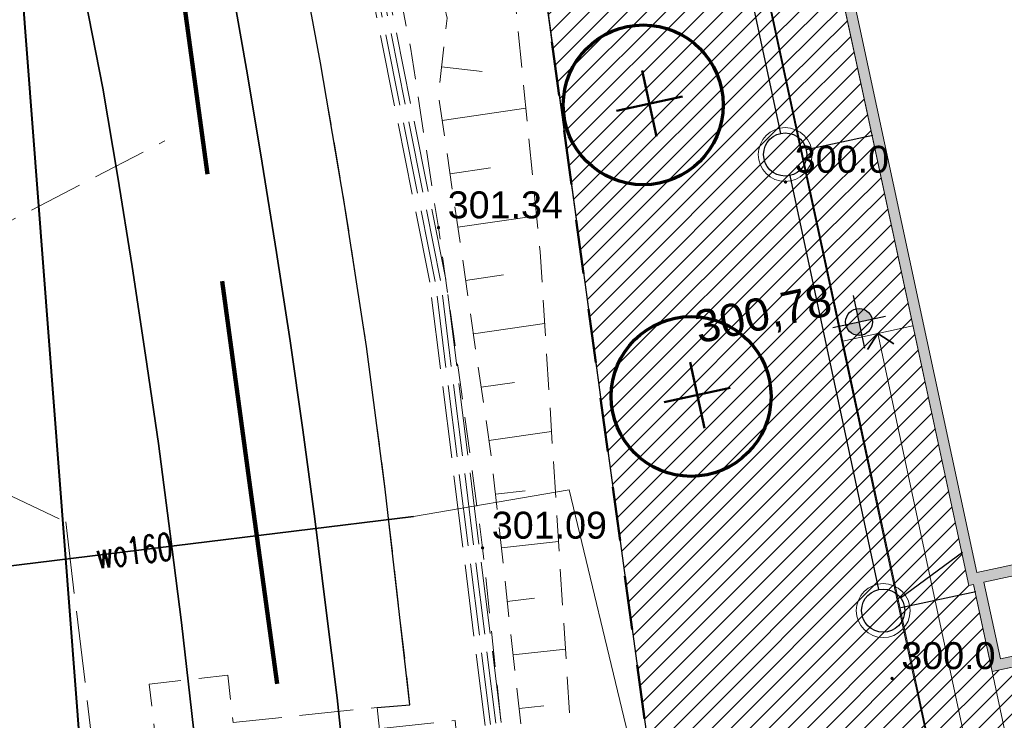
# Model space of a CAD drawing. Header units: metres. Extents: x 6567600 to 13135881, y 5574237 to 11149086.
# Tile 8 of 120: x 6567846 to 6567874, y 5574372 to 5574392. Entities that reach past the tile are written whole.
import ezdxf
from ezdxf.enums import TextEntityAlignment as Align

# ---------------------------------------------------------------- set-up
doc = ezdxf.new("R2010")
doc.units = ezdxf.units.M
for name, pattern in [('zzzxref_260316$0$_MDCP$0$2.0_1.0', [3, 2, -1]), ('zzzxref_260316$0$_MDCP$0$L_0_03', [1, 0.5, -0.5]), ('zzzxref_260316$0$_MDCP$0$L_0_04', [1.5, 1, -0.5]), ('zzzxref_260316$0$_MDCP$0$L_2_50', [2.5, 2, -0.5]), ('zzzxref_260316$0$_MDCP$1$L_0_06', [2, 1.5, -0.5]), ('zzzxref_260316$0$PR1183 Chorzów Metalowców V09_TT$0$Kropki przerywana 1', [2.5, 1.5, -1])]:
    doc.linetypes.add(name, pattern=pattern)
for name, color, linetype, lineweight in [('zzzxref_260316$0$_MDCP$0$EGB_DzialkaEwidencyjna', 7, 'Continuous', 18), ('zzzxref_260316$0$_MDCP$0$EGB_Klasouzytek', 92, 'Continuous', 18), ('zzzxref_260316$0$_MDCP$0$EGB_KonturUzytkuGruntowego', 92, 'Continuous', 18), ('zzzxref_260316$0$_MDCP$0$GES_PrzewodElektroenergetyczny_Projektowany', 7, 'Continuous', 18), ('zzzxref_260316$0$_MDCP$0$GES_PrzewodKanalizacyjny_Projektowany', 7, 'Continuous', 18), ('zzzxref_260316$0$_MDCP$0$GES_UrzadzeniaTowarzyszczaceLiniowe', 7, 'Continuous', 18), ('zzzxref_260316$0$_MDCP$0$KR_ObiektKarto', 7, 'Continuous', 18), ('zzzxref_260316$0$_MDCP$0$MP_LINIE_REGULAC', 135, 'Continuous', 40), ('zzzxref_260316$0$_MDCP$0$OT_Komunikacja', 7, 'Continuous', 18), ('zzzxref_260316$0$_MDCP$0$OT_Skarpa', 7, 'Continuous', 18), ('zzzxref_260316$0$_MDCP$0$OTRN', 7, 'Continuous', 13), ('zzzxref_260316$0$_MDCP$0$OTRS', 7, 'Continuous', 13), ('zzzxref_260316$0$_MDCP$0$OTRS_O', 7, 'Continuous', 20), ('zzzxref_260316$0$_MDCP$0$Z_GRANICE SPRAWDZONE', 100, 'Continuous', 30), ('zzzxref_260316$0$_MDCP$0$Z_ZAKRES', 214, 'Continuous', 90), ('zzzxref_260316$0$_MDCP$1$GES_PrzewodWodociagowy', 5, 'Continuous', 18), ('zzzxref_260316$0$_TT_KAN_D', 96, 'Continuous', 25)]:
    doc.layers.add(name, color=color, linetype=linetype, lineweight=lineweight)
for name, color, linetype in [('zzzxref_260316$0$_MDCP$0$OTRN_O', 7, 'Continuous'), ('zzzxref_260316$0$PR1183 Chorzów Metalowców V09_TT$0$FORMA - Arch 01 - PZT 0 ZAKRES OPRACOWANIA', 7, 'Continuous'), ('zzzxref_260316$0$PR1183 Chorzów Metalowców V09_TT$0$FORMA - Arch 01 - PZT 1 Strefy', 7, 'Continuous'), ('zzzxref_260316$0$PR1183 Chorzów Metalowców V09_TT$0$FORMA - Arch 01 - PZT 2 Budynki', 7, 'Continuous'), ('zzzxref_260316$0$PR1183 Chorzów Metalowców V09_TT$0$FORMA - Arch 01 - PZT-3 Ukształtowanie terenu', 7, 'Continuous'), ('zzzxref_260316$0$PR1183 Chorzów Metalowców V09_TT$0$FORMA - Arch 01 - PZT-3 Zagospodarowanie', 7, 'Continuous'), ('zzzxref_260316$0$PR1183 Chorzów Metalowców V09_TT$0$FORMA - Arch 01 - PZT-4 Zieleń', 7, 'Continuous')]:
    doc.layers.add(name, color=color, linetype=linetype)
doc.styles.add('zzzxref_260316$0$$TD_AUDIT_GENERATED_(9E133)', font='simplex.shx')
doc.styles.add('zzzxref_260316$0$$TD_AUDIT_GENERATED_(9E16A)', font='arial.ttf', dxfattribs={"width": 0.9})
doc.styles.add('zzzxref_260316$0$$TD_AUDIT_GENERATED_(B0E6E)', font='arial.ttf')
doc.linetypes.add('zzzxref_260316$0$_MDCP$0$MPNLZ', pattern='A,6,-2,[35,msgB.shx,S=0.016,R=0,X=-1,Y=0],6', length=14)
pattern_1 = [(45, (0, 1.2501), (-0.265165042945, 0.265165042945), [])]

# ---------------------------------------------------------------- blocks, each defined once
blk = doc.blocks.new('zzzxref_260316$0$_MDCP$0$OTRS')
at = {"layer": 'zzzxref_260316$0$_MDCP$0$OTRS', "color": 0, "lineweight": -3, "const_width": 0.09}
blk.add_lwpolyline([(-0.045, 0, 1), (0.045, 0, 1)], format="xyb", close=True, dxfattribs=at)
at = {"layer": 'zzzxref_260316$0$_MDCP$0$OTRS_O', "color": 0, "style": 'zzzxref_260316$0$$TD_AUDIT_GENERATED_(9E16A)'}
blk.add_attdef('RZEDNA', (0.514, 0.515), '', height=1.5, dxfattribs=at)
blk = doc.blocks.new('zzzxref_260316$0$_MDCP$0$OTRN')
at = {"layer": 'zzzxref_260316$0$_MDCP$0$OTRN', "color": 0, "const_width": 0.09}
blk.add_lwpolyline([(-0.045, 0, 1), (0.045, 0, 1)], format="xyb", close=True, dxfattribs=at)
at = {"layer": 'zzzxref_260316$0$_MDCP$0$OTRN_O', "color": 0, "style": 'zzzxref_260316$0$$TD_AUDIT_GENERATED_(9E16A)'}
blk.add_attdef('RZEDNA', (0.514, 0.515), '', height=1.5, dxfattribs=at)
blk = doc.blocks.new('zzzxref_260316$0$PR1183 Chorzów Metalowców V09_TT$0$Koty wysokościowe_28', base_point=(6567869.496, 5574382.303))
at = {"layer": 'zzzxref_260316$0$PR1183 Chorzów Metalowców V09_TT$0$FORMA - Arch 01 - PZT-3 Ukształtowanie terenu', "linetype": 'Continuous', "lineweight": 25}
for points in [[(6567869.496, 5574382.303), (6567869.863, 5574382.382), (6567869.805, 5574382.516), (6567869.7, 5574382.618), (6567869.564, 5574382.672), (6567869.417, 5574382.67)], [(6567869.496, 5574382.303), (6567869.13, 5574382.224), (6567869.188, 5574382.09), (6567869.293, 5574381.988), (6567869.429, 5574381.934), (6567869.575, 5574381.937)]]:
    blk.add_hatch(color=6, dxfattribs=at).paths.add_polyline_path(points)
at = {"layer": 'zzzxref_260316$0$PR1183 Chorzów Metalowców V09_TT$0$FORMA - Arch 01 - PZT-3 Ukształtowanie terenu', "color": 6, "linetype": 'Continuous', "lineweight": 25}
for p, q in [((6567869.654, 5574381.57), (6567869.339, 5574383.037)), ((6567868.763, 5574382.146), (6567870.23, 5574382.461))]:
    blk.add_line(p, q, dxfattribs=at)
blk.add_circle((6567869.496, 5574382.303), 0.375, dxfattribs=at)
at = {"layer": 'zzzxref_260316$0$PR1183 Chorzów Metalowców V09_TT$0$FORMA - Arch 01 - PZT-3 Ukształtowanie terenu', "color": 6, "lineweight": 25, "insert": (6567865.071, 5574381.539), "char_height": 0.9, "attachment_point": 7, "rotation": 12.1296, "style": 'zzzxref_260316$0$$TD_AUDIT_GENERATED_(B0E6E)'}
blk.add_mtext('\\A1;{\\pql;\\fArial|b0|i0|c238|p0;\\W1.000000;300,78}', dxfattribs=at)
blk = doc.blocks.new('zzzxref_260316$0$PR1183 Chorzów Metalowców V09_TT$0$Linia_4', base_point=(6567872.906, 5574368.539))
at = {"layer": 'zzzxref_260316$0$PR1183 Chorzów Metalowców V09_TT$0$FORMA - Arch 01 - PZT-3 Zagospodarowanie', "color": 7, "linetype": 'Continuous', "lineweight": 35}
for q in [(6567869.729, 5574381.54), (6567870.462, 5574381.698)]:
    blk.add_line((6567870.017, 5574381.985), q, dxfattribs=at)
at = {"layer": 'zzzxref_260316$0$PR1183 Chorzów Metalowców V09_TT$0$FORMA - Arch 01 - PZT-3 Zagospodarowanie', "color": 7, "linetype": 'Continuous', "lineweight": 18}
blk.add_line((6567872.906, 5574368.539), (6567870.017, 5574381.985), dxfattribs=at)
blk = doc.blocks.new('zzzxref_260316$0$PR1183 Chorzów Metalowców V09_TT$0$Ściana_16', base_point=(6567873.199, 5574372.58))
at = {"layer": 'zzzxref_260316$0$PR1183 Chorzów Metalowców V09_TT$0$FORMA - Arch 01 - PZT 2 Budynki', "linetype": 'Continuous', "lineweight": 0, "true_color": 0x000000}
blk.add_hatch(color=18, dxfattribs=at).paths.add_polyline_path([(6567873.429, 5574372.936), (6567872.971, 5574375.067), (6567872.678, 5574375.004), (6567873.136, 5574372.873)])
at = {"layer": 'zzzxref_260316$0$PR1183 Chorzów Metalowców V09_TT$0$FORMA - Arch 01 - PZT 2 Budynki', "color": 7, "linetype": 'Continuous', "lineweight": 18, "flags": 128}
for points in [[(6567873.429, 5574372.936), (6567872.971, 5574375.067)], [(6567872.678, 5574375.004), (6567873.136, 5574372.873)]]:
    blk.add_lwpolyline(points, dxfattribs=at)
blk = doc.blocks.new('zzzxref_260316$0$PR1183 Chorzów Metalowców V09_TT$0$Ściana_15', base_point=(6567879.51, 5574373.936))
at = {"layer": 'zzzxref_260316$0$PR1183 Chorzów Metalowców V09_TT$0$FORMA - Arch 01 - PZT 2 Budynki', "linetype": 'Continuous', "lineweight": 0, "true_color": 0x000000}
for points in [[(6567873.492, 5574372.643), (6567879.51, 5574373.936), (6567879.447, 5574374.229), (6567873.429, 5574372.936)], [(6567873.136, 5574372.873), (6567873.199, 5574372.58), (6567873.429, 5574372.936)], [(6567873.429, 5574372.936), (6567873.199, 5574372.58), (6567873.492, 5574372.643)]]:
    blk.add_hatch(color=18, dxfattribs=at).paths.add_polyline_path(points)
at = {"layer": 'zzzxref_260316$0$PR1183 Chorzów Metalowców V09_TT$0$FORMA - Arch 01 - PZT 2 Budynki', "color": 7, "linetype": 'Continuous', "lineweight": 18, "flags": 128}
for points in [[(6567879.447, 5574374.229), (6567873.429, 5574372.936)], [(6567879.51, 5574373.936), (6567879.447, 5574374.229)], [(6567873.199, 5574372.58), (6567879.51, 5574373.936)], [(6567873.199, 5574372.58), (6567873.136, 5574372.873)]]:
    blk.add_lwpolyline(points, dxfattribs=at)
blk = doc.blocks.new('zzzxref_260316$0$PR1183 Chorzów Metalowców V09_TT$0$Ściana_8', base_point=(6567872.546, 5574374.976))
at = {"layer": 'zzzxref_260316$0$PR1183 Chorzów Metalowców V09_TT$0$FORMA - Arch 01 - PZT 2 Budynki', "linetype": 'Continuous', "lineweight": 0, "true_color": 0x000000}
blk.add_hatch(color=18, dxfattribs=at).paths.add_polyline_path([(6567903.304, 5574381.893), (6567872.776, 5574375.332), (6567872.839, 5574375.039), (6567903.367, 5574381.6)])
at = {"layer": 'zzzxref_260316$0$PR1183 Chorzów Metalowców V09_TT$0$FORMA - Arch 01 - PZT 2 Budynki', "color": 7, "linetype": 'Continuous', "lineweight": 18, "flags": 128}
for points in [[(6567903.304, 5574381.893), (6567872.776, 5574375.332)], [(6567872.971, 5574375.067), (6567903.367, 5574381.6)], [(6567872.546, 5574374.976), (6567872.678, 5574375.004)]]:
    blk.add_lwpolyline(points, dxfattribs=at)
blk = doc.blocks.new('zzzxref_260316$0$PR1183 Chorzów Metalowców V09_TT$0$Ściana_1', base_point=(6567856.579, 5574449.269))
at = {"layer": 'zzzxref_260316$0$PR1183 Chorzów Metalowców V09_TT$0$FORMA - Arch 01 - PZT 2 Budynki', "linetype": 'Continuous', "lineweight": 0, "true_color": 0x000000}
for points in [[(6567872.776, 5574375.332), (6567856.935, 5574449.039), (6567856.642, 5574448.976), (6567872.483, 5574375.269)], [(6567872.483, 5574375.269), (6567872.546, 5574374.976), (6567872.776, 5574375.332)], [(6567872.776, 5574375.332), (6567872.546, 5574374.976), (6567872.839, 5574375.039)]]:
    blk.add_hatch(color=18, dxfattribs=at).paths.add_polyline_path(points)
at = {"layer": 'zzzxref_260316$0$PR1183 Chorzów Metalowców V09_TT$0$FORMA - Arch 01 - PZT 2 Budynki', "color": 7, "linetype": 'Continuous', "lineweight": 18, "flags": 128}
for points in [[(6567856.579, 5574449.269), (6567872.546, 5574374.976)], [(6567872.776, 5574375.332), (6567856.935, 5574449.039)]]:
    blk.add_lwpolyline(points, dxfattribs=at)
blk = doc.blocks.new('zzzxref_260316')
at = {"layer": 'zzzxref_260316$0$PR1183 Chorzów Metalowców V09_TT$0$FORMA - Arch 01 - PZT 1 Strefy', "linetype": 'Continuous', "lineweight": 0, "true_color": 0x606060}
h = blk.add_hatch(dxfattribs=at)
h.set_pattern_fill('ANSI31', color=251, scale=3, style=0)
h.set_pattern_definition(pattern_1)
h.paths.add_polyline_path([(6567871.897, 5574369.582), (6567874.014, 5574370.037), (6567873.643, 5574371.762), (6567903.422, 5574378.162), (6567909.835, 5574381.687), (6567906.331, 5574397.99), (6567901.444, 5574396.94), (6567900.638, 5574400.689, 0.414214), (6567899.925, 5574401.149), (6567899.749, 5574401.111), (6567903.66, 5574382.913), (6567879.003, 5574377.614), (6567879.525, 5574375.189), (6567879.51, 5574375.186), (6567873.199, 5574373.83), (6567872.678, 5574376.254), (6567872.546, 5574376.226), (6567856.579, 5574450.519), (6567867.702, 5574452.91), (6567867.644, 5574453.192), (6567854.542, 5574450.478), (6567857.367, 5574437.331), (6567857.331, 5574437.354), (6567866.955, 5574392.574), (6567867.301, 5574390.966), (6567869.023, 5574382.952), (6567871.013, 5574373.692), (6567871.082, 5574373.375), (6567871.526, 5574371.307)])
at = {"layer": 'zzzxref_260316$0$PR1183 Chorzów Metalowców V09_TT$0$FORMA - Arch 01 - PZT 1 Strefy', "linetype": 'Continuous', "lineweight": 0, "true_color": 0x577933}
h = blk.add_hatch(dxfattribs=at)
h.set_pattern_fill('ANSI31', color=77, scale=3, style=0)
h.set_pattern_definition(pattern_1)
h.paths.add_polyline_path([(6567864.17, 5574367.81), (6567871.927, 5574369.589), (6567854.229, 5574451.933), (6567851.221, 5574451.287), (6567848.845, 5574450.177), (6567851.441, 5574441.29), (6567857.873, 5574413.783)])
at = {"layer": 'zzzxref_260316$0$_MDCP$0$EGB_DzialkaEwidencyjna', "linetype": 'Continuous', "lineweight": 18}
for p, q in [((6567849.51, 5574552.26), (6567921.55, 5574569.11)), ((6567921.55, 5574569.11), (6567946.41, 5574443.1)), ((6567830.11, 5574547.72), (6567849.51, 5574552.26)), ((6567829, 5574518.49), (6567830.11, 5574547.72)), ((6567851.37, 5574441.53), (6567829, 5574518.49)), ((6567946.41, 5574443.1), (6567945.87, 5574426.93)), ((6567857.95, 5574413.39), (6567851.37, 5574441.53)), ((6567945.87, 5574426.93), (6567941.78, 5574411.28)), ((6567864.17, 5574367.81), (6567857.95, 5574413.39)), ((6567857.984, 5574413.142), (6567864.136, 5574368.058)), ((6567941.78, 5574411.28), (6567926.87, 5574389.48)), ((6567926.87, 5574389.48), (6567903.73, 5574376.76)), ((6567903.73, 5574376.76), (6567864.17, 5574367.81))]:
    blk.add_line(p, q, dxfattribs=at)
at = {"layer": 'zzzxref_260316$0$_MDCP$0$EGB_Klasouzytek', "lineweight": 18}
for points in [[(6567903.73, 5574376.76), (6567864.17, 5574367.81), (6567857.95, 5574413.39), (6567851.37, 5574441.53)], [(6567857.95, 5574413.39), (6567862.49, 5574380.1), (6567864.17, 5574367.81), (6567869.98, 5574345.11)]]:
    blk.add_lwpolyline(points, dxfattribs=at)
at = {"layer": 'zzzxref_260316$0$_MDCP$0$EGB_KonturUzytkuGruntowego', "linetype": 'zzzxref_260316$0$_MDCP$0$L_0_03', "lineweight": 18, "flags": 128}
blk.add_lwpolyline([(6567903.73, 5574376.76), (6567864.17, 5574367.81), (6567862.49, 5574380.1), (6567857.95, 5574413.39), (6567851.37, 5574441.53), (6567829, 5574518.49), (6567830.11, 5574547.72)], dxfattribs=at)
at = {"layer": 'zzzxref_260316$0$_MDCP$0$GES_PrzewodElektroenergetyczny_Projektowany', "color": 1, "linetype": 'zzzxref_260316$0$_MDCP$0$L_2_50', "lineweight": 18}
for points in [[(6567863.28, 5574345.6), (6567861.17, 5574363.95), (6567859.7, 5574369.91), (6567857.85, 5574384.71), (6567853.27, 5574407.6), (6567857.07, 5574413.91), (6567851.02, 5574440.09), (6567845.91, 5574440.13), (6567840.48, 5574462.92)], [(6567863.44, 5574345.55), (6567861.32, 5574363.97), (6567859.85, 5574369.93), (6567858, 5574384.73), (6567853.42, 5574407.58), (6567857.22, 5574413.88), (6567851.14, 5574440.24), (6567846.03, 5574440.28), (6567840.62, 5574462.96)], [(6567862.97, 5574345.7), (6567860.87, 5574363.89), (6567859.4, 5574369.85), (6567857.55, 5574384.66), (6567852.95, 5574407.66), (6567856.75, 5574413.96), (6567850.78, 5574439.79), (6567845.68, 5574439.84), (6567840.19, 5574462.85)], [(6567863.13, 5574345.65), (6567861.02, 5574363.92), (6567859.55, 5574369.88), (6567857.7, 5574384.68), (6567853.11, 5574407.63), (6567856.91, 5574413.93), (6567850.9, 5574439.94), (6567845.79, 5574439.99), (6567840.33, 5574462.89)], [(6567838.66, 5574382.16), (6567847.42, 5574377.99), (6567848.22, 5574371.37), (6567858.26, 5574372.47), (6567858.75, 5574367.2), (6567862.48, 5574363.96), (6567865.16, 5574346.93), (6567862.035, 5574342.183)]]:
    blk.add_lwpolyline(points, dxfattribs=at)
at = {"layer": 'zzzxref_260316$0$_MDCP$0$GES_PrzewodKanalizacyjny_Projektowany', "color": 36, "linetype": 'zzzxref_260316$0$_MDCP$1$L_0_06', "lineweight": 18, "flags": 128}
blk.add_lwpolyline([(6567829.05, 5574382.82), (6567843.14, 5574384.94), (6567850.18, 5574388.59)], dxfattribs=at)
at = {"layer": 'zzzxref_260316$0$_MDCP$0$GES_UrzadzeniaTowarzyszczaceLiniowe', "color": 7, "linetype": 'Continuous', "lineweight": 35}
blk.add_lwpolyline([(6567857.1, 5574378.14), (6567833.78, 5574375.29), (6567827.542, 5574374.609)], dxfattribs=at)
at = {"layer": 'zzzxref_260316$0$_MDCP$0$KR_ObiektKarto', "linetype": 'Continuous', "lineweight": 18, "flags": 128}
for points in [[(6567857.875, 5574390.646), (6567859.005, 5574390.517)], [(6567857.898, 5574389.159), (6567860.223, 5574389.498)], [(6567858.115, 5574387.675), (6567859.243, 5574387.839)], [(6567858.331, 5574386.19), (6567860.52, 5574386.51)], [(6567858.548, 5574384.706), (6567859.6, 5574384.86)], [(6567858.765, 5574383.222), (6567860.747, 5574383.511)], [(6567858.981, 5574381.737), (6567859.912, 5574381.873)], [(6567859.198, 5574380.253), (6567860.938, 5574380.507)], [(6567859.379, 5574378.764), (6567860.209, 5574378.855)], [(6567859.543, 5574377.273), (6567861.134, 5574377.448)], [(6567859.707, 5574375.782), (6567860.468, 5574375.866)], [(6567859.87, 5574374.291), (6567861.325, 5574374.451)], [(6567860.034, 5574372.8), (6567860.727, 5574372.876)]]:
    blk.add_lwpolyline(points, dxfattribs=at)
at = {"layer": 'zzzxref_260316$0$_MDCP$0$MP_LINIE_REGULAC', "linetype": 'zzzxref_260316$0$_MDCP$0$MPNLZ', "flags": 128}
blk.add_lwpolyline([(6567850.203, 5574340.64), (6567845.014, 5574408.349), (6567815.314, 5574531.714), (6567826.921, 5574548.2), (6567848.668, 5574553.025)], dxfattribs=at)
at = {"layer": 'zzzxref_260316$0$_MDCP$0$OT_Komunikacja', "color": 7, "linetype": 'Continuous', "lineweight": 25, "flags": 128}
blk.add_lwpolyline([(6567856.09, 5574372.83), (6567857, 5574372.9), (6567856.31, 5574378.9), (6567855.79, 5574382.87), (6567855.18, 5574386.83), (6567854.51, 5574390.76), (6567853.78, 5574394.71), (6567853.05, 5574398.63), (6567852.19, 5574402.6), (6567849.76, 5574413.26), (6567845.96, 5574431.22), (6567840.92, 5574450.67)], dxfattribs=at)
at = {"layer": 'zzzxref_260316$0$_MDCP$0$OT_Komunikacja', "color": 7, "linetype": 'Continuous', "lineweight": 35}
for points in [[(6567821.69, 5574506.72), (6567844.97, 5574407.21), (6567845.53, 5574404.75), (6567846.07, 5574402.32), (6567847.1, 5574397.41), (6567847.57, 5574394.98), (6567847.771, 5574393.56), (6567848.45, 5574390.06), (6567848.87, 5574387.58), (6567849.27, 5574385.1), (6567849.64, 5574382.63), (6567850, 5574380.17), (6567850.33, 5574377.66), (6567850.64, 5574375.19), (6567851.22, 5574370.13), (6567851.46, 5574367.75), (6567851.69, 5574365.27), (6567851.9, 5574362.77), (6567852.1, 5574360.28), (6567852.26, 5574357.8)], [(6567825.64, 5574507.36), (6567848.98, 5574407.6), (6567849.55, 5574405.16), (6567850.09, 5574402.71), (6567850.6, 5574400.27), (6567851.1, 5574397.82), (6567851.58, 5574395.37), (6567852.04, 5574392.91), (6567852.48, 5574390.43), (6567852.89, 5574387.97), (6567853.29, 5574385.49), (6567853.67, 5574383.03), (6567854.02, 5574380.55), (6567854.35, 5574378.08), (6567854.66, 5574375.6), (6567854.97, 5574373.1), (6567855.23, 5574370.61), (6567855.48, 5574368.14), (6567855.71, 5574365.66), (6567855.92, 5574363.17), (6567856.1, 5574360.65), (6567856.28, 5574358.16)]]:
    blk.add_lwpolyline(points, dxfattribs=at)
at = {"layer": 'zzzxref_260316$0$_MDCP$0$OT_Komunikacja', "color": 7, "linetype": 'zzzxref_260316$0$_MDCP$0$L_0_04', "lineweight": 18, "flags": 128}
blk.add_lwpolyline([(6567947.515, 5574455.698), (6567948.396, 5574450.424), (6567948.648, 5574448.732), (6567948.975, 5574446.476), (6567949.265, 5574444.281), (6567949.478, 5574440.508), (6567949.478, 5574438.827), (6567949.548, 5574436.345), (6567949.466, 5574434.494), (6567949.331, 5574431.506), (6567949.013, 5574428.567), (6567948.397, 5574424.452), (6567947.845, 5574421.592), (6567946.958, 5574417.848), (6567946.194, 5574415.206), (6567944.955, 5574411.463), (6567944.22, 5574409.565), (6567943.335, 5574407.431), (6567941.896, 5574404.446), (6567940.723, 5574402.331), (6567939.781, 5574400.677), (6567938.516, 5574398.665), (6567936.744, 5574396.084), (6567934.465, 5574393.243), (6567932.327, 5574390.844), (6567928.971, 5574387.543), (6567926.7, 5574385.54), (6567925.032, 5574384.195), (6567923.337, 5574382.935), (6567920.797, 5574381.179), (6567917.606, 5574379.366), (6567914.527, 5574377.737), (6567911.816, 5574376.502), (6567909.558, 5574375.579), (6567907.269, 5574374.816), (6567903.606, 5574373.672), (6567899.382, 5574372.528), (6567894.891, 5574371.274), (6567878.894, 5574366.917), (6567867.949, 5574363.87), (6567863.154, 5574362.61), (6567857.11, 5574361.35), (6567856.863, 5574364.456), (6567856.582, 5574368.039), (6567856.09, 5574372.83), (6567857, 5574372.9), (6567856.31, 5574378.9), (6567855.79, 5574382.87), (6567855.18, 5574386.83), (6567854.51, 5574390.76), (6567853.78, 5574394.71), (6567853.05, 5574398.63), (6567852.19, 5574402.6), (6567849.76, 5574413.26), (6567849.89, 5574414.22), (6567851.83, 5574414.67), (6567851.37, 5574416.66), (6567854.58, 5574417.42), (6567850.88, 5574432.39), (6567845.96, 5574431.22), (6567840.92, 5574450.67), (6567838.96, 5574456.25), (6567831.07, 5574490.06), (6567830.27, 5574495.98), (6567829, 5574501.83), (6567827.92, 5574506.7), (6567826.86, 5574511.56), (6567826.08, 5574515.52), (6567825.4, 5574519.47), (6567824.95, 5574522.44), (6567824.5, 5574526.43), (6567824.25, 5574529.43), (6567824.08, 5574532.42), (6567824.01, 5574536.4), (6567824.25, 5574539.41), (6567825.44, 5574545.29), (6567826.09, 5574547.18), (6567826.92, 5574548.98), (6567827.87, 5574550.71), (6567829, 5574552.37), (6567849.24, 5574556.86), (6567847.84, 5574562.43), (6567850.42, 5574563.07), (6567851, 5574562.82), (6567857.08, 5574558.64), (6567878.36, 5574563.51), (6567907.32, 5574570.28), (6567907.73, 5574567.88), (6567878.94, 5574561.2), (6567857.62, 5574556.33), (6567833.07, 5574550.68), (6567832.17, 5574550.48), (6567830.79, 5574549.8), (6567829.67, 5574548.79), (6567828.68, 5574547.02), (6567827.68, 5574544.22), (6567827.06, 5574541.37), (6567826.61, 5574538.33), (6567826.47, 5574535.3), (6567826.62, 5574531.27), (6567826.93, 5574527.32), (6567827.29, 5574523.8), (6567827.81, 5574520.34), (6567828.64, 5574515.44), (6567829.22, 5574512.47), (6567831.34, 5574502.7), (6567832, 5574502.04), (6567832.86, 5574501.86), (6567835.48, 5574490.39), (6567838.69, 5574476.72), (6567840.94, 5574477.22), (6567842.1, 5574472.29), (6567839.84, 5574471.76), (6567843.24, 5574457.14), (6567846.41, 5574443.89), (6567846.82, 5574442.27), (6567847.04, 5574441.61), (6567847.42, 5574441.08), (6567847.97, 5574440.71), (6567848.63, 5574440.56), (6567849.32, 5574440.61), (6567851.19, 5574441.04), (6567854.02, 5574429.39), (6567857.72, 5574414.07), (6567855.38, 5574413.53), (6567854.43, 5574412.7), (6567853.63, 5574411.68), (6567853.17, 5574410.72), (6567853.12, 5574409.71), (6567854.26, 5574404.84), (6567855.51, 5574399), (6567857.01, 5574391.2), (6567857.79, 5574386.18), (6567858.35, 5574382.21), (6567859.02, 5574377.27), (6567859.909, 5574368.887), (6567860.055, 5574367.78), (6567860.402, 5574366.895), (6567861.348, 5574365.757), (6567862.743, 5574365.112), (6567863.812, 5574364.983), (6567864.873, 5574365.082), (6567875.385, 5574368.045), (6567887.169, 5574371.344), (6567894.86, 5574373.433), (6567904.193, 5574375.979), (6567909.986, 5574377.842), (6567913.714, 5574379.575), (6567916.29, 5574380.93), (6567919.833, 5574382.929), (6567921.94, 5574384.465), (6567924.837, 5574386.597), (6567926.974, 5574388.488), (6567928.91, 5574390.273), (6567932.797, 5574394.443), (6567936.263, 5574399.014), (6567938.789, 5574403.047), (6567940.719, 5574406.619), (6567942.6, 5574410.97), (6567944.237, 5574415.951), (6567945.095, 5574418.932), (6567946.005, 5574422.667), (6567946.916, 5574428.255), (6567947.357, 5574433.537), (6567947.446, 5574438.626), (6567947.184, 5574444.294), (6567946.685, 5574448.233), (6567946.054, 5574452.175), (6567945.029, 5574458.386), (6567942.856, 5574469.729), (6567945.871, 5574465.435)], close=True, dxfattribs=at)
at = {"layer": 'zzzxref_260316$0$_MDCP$0$OT_Komunikacja', "color": 7, "linetype": 'zzzxref_260316$0$_MDCP$1$L_0_06', "lineweight": 18, "flags": 128}
blk.add_lwpolyline([(6567850.92, 5574360.92), (6567850.628, 5574364.79), (6567850.365, 5574367.7), (6567850.066, 5574370.585), (6567849.745, 5574373.479), (6567851.93, 5574373.729), (6567852.08, 5574372.41), (6567856.09, 5574372.83), (6567856.582, 5574368.039), (6567856.863, 5574364.456), (6567857.11, 5574361.35), (6567857.403, 5574357.729), (6567857.648, 5574352.63), (6567857.878, 5574345.927), (6567857.957, 5574342.944), (6567855.759, 5574342.908), (6567853.93, 5574342.88)], dxfattribs=at)
at = {"layer": 'zzzxref_260316$0$_MDCP$0$OT_Skarpa', "color": 7, "linetype": 'zzzxref_260316$0$_MDCP$0$L_0_04', "lineweight": 18, "flags": 128}
blk.add_lwpolyline([(6567836.9, 5574495.68), (6567838.52, 5574491.11), (6567840.59, 5574480.86), (6567843.46, 5574480.36), (6567848.13, 5574462.83), (6567851.9, 5574444.67), (6567858.01, 5574426.68), (6567860.79, 5574412.31), (6567856.48, 5574410.59), (6567857.58, 5574403.57), (6567859.68, 5574394.97), (6567860.62, 5574385.5), (6567861.58, 5574370.45), (6567862.01, 5574368.01), (6567863.53, 5574367.38), (6567863.13, 5574366), (6567861.59, 5574366.75), (6567860.54, 5574368.19), (6567859.27, 5574379.76), (6567857.79, 5574389.9), (6567858.03, 5574392), (6567857.57, 5574394.08), (6567856.6, 5574396.01), (6567853.99, 5574408.75), (6567853.94, 5574410.45), (6567854.9, 5574412.03), (6567856.04, 5574412.96), (6567858.35, 5574413.64), (6567855.26, 5574426.79), (6567851.62, 5574441.38), (6567849.42, 5574443.2), (6567847.4, 5574447.15), (6567844.89, 5574462.43), (6567841.18, 5574478.32), (6567838.55, 5574479.72), (6567836.83, 5574487.4), (6567833.76, 5574501.75)], close=True, dxfattribs=at)
at = {"layer": 'zzzxref_260316$0$_MDCP$0$Z_GRANICE SPRAWDZONE', "linetype": 'ByBlock', "flags": 128}
blk.add_lwpolyline([(6567830.11, 5574547.72), (6567849.531, 5574552.262), (6567921.55, 5574569.11), (6567946.41, 5574443.1), (6567945.87, 5574426.93), (6567941.769, 5574411.258), (6567926.87, 5574389.48), (6567903.73, 5574376.76), (6567864.17, 5574367.81), (6567857.95, 5574413.39), (6567851.37, 5574441.53), (6567829, 5574518.49), (6567830.11, 5574547.72)], dxfattribs=at)
at = {"layer": 'zzzxref_260316$0$_MDCP$0$Z_ZAKRES', "linetype": 'zzzxref_260316$0$_MDCP$0$2.0_1.0', "lineweight": 140, "ltscale": 3}
blk.add_lwpolyline([(6567820.407, 5574555.719), (6567847.232, 5574561.997), (6567929.356, 5574581.206), (6567956.443, 5574443.911), (6567955.827, 5574425.481), (6567951.015, 5574407.07), (6567933.777, 5574381.866), (6567907.312, 5574367.318), (6567855.739, 5574355.65), (6567852.582, 5574378.747), (6567848.105, 5574411.572), (6567841.693, 5574438.994), (6567818.946, 5574517.253)], close=True, dxfattribs=at)
at = {"layer": 'zzzxref_260316$0$_MDCP$1$GES_PrzewodWodociagowy', "color": 5, "linetype": 'Continuous', "lineweight": 18}
blk.add_lwpolyline([(6567827.542, 5574374.609), (6567833.78, 5574375.29), (6567857.1, 5574378.14), (6567861.43, 5574378.88), (6567863.07, 5574372.06), (6567864.41, 5574365.71), (6567864.76, 5574364.5), (6567864.96, 5574363.98), (6567869.44, 5574345.36)], dxfattribs=at)
at = {"layer": 'zzzxref_260316$0$_TT_KAN_D'}
blk.add_line((6567869.882, 5574388.736), (6567868.026, 5574388.337), dxfattribs=at)
for points in [[(6567865.125, 5574398.967), (6567867.313, 5574388.797)], [(6567867.565, 5574387.624), (6567870.04, 5574376.112)], [(6567870.65, 5574375.881), (6567872.373, 5574377.147)], [(6567872.748, 5574376.046), (6567870.661, 5574375.597)]]:
    blk.add_lwpolyline(points, dxfattribs=at)
at = {"layer": 'zzzxref_260316$0$_TT_KAN_D', "lineweight": 13}
for centre in [(6567867.439, 5574388.211), (6567870.166, 5574375.525)]:
    blk.add_circle(centre, 0.75, dxfattribs=at)
at = {"layer": 'zzzxref_260316$0$_TT_KAN_D', "lineweight": 30}
for centre in [(6567867.439, 5574388.211), (6567870.166, 5574375.525)]:
    blk.add_circle(centre, 0.6, dxfattribs=at)
at = {"layer": 'zzzxref_260316$0$PR1183 Chorzów Metalowców V09_TT$0$FORMA - Arch 01 - PZT 0 ZAKRES OPRACOWANIA', "color": 1, "linetype": 'zzzxref_260316$0$PR1183 Chorzów Metalowców V09_TT$0$Kropki przerywana 1', "lineweight": 50}
blk.add_line((6567857.893, 5574413.634), (6567864.17, 5574367.81), dxfattribs=at)
at = {"layer": 'zzzxref_260316$0$PR1183 Chorzów Metalowców V09_TT$0$FORMA - Arch 01 - PZT 1 Strefy', "color": 71, "linetype": 'Continuous', "lineweight": 13, "true_color": 0xaff266}
for p, q in [((6567871.927, 5574369.589), (6567854.229, 5574451.933)), ((6567857.873, 5574413.783), (6567864.17, 5574367.81))]:
    blk.add_line(p, q, dxfattribs=at)
at = {"layer": 'zzzxref_260316$0$PR1183 Chorzów Metalowców V09_TT$0$FORMA - Arch 01 - PZT 1 Strefy', "color": 9, "linetype": 'Continuous', "lineweight": 13}
for p, q in [((6567872.546, 5574376.226), (6567856.579, 5574450.519)), ((6567866.955, 5574392.574), (6567867.301, 5574390.966)), ((6567867.301, 5574390.966), (6567869.023, 5574382.952)), ((6567869.023, 5574382.952), (6567871.013, 5574373.692)), ((6567872.678, 5574376.254), (6567872.546, 5574376.226)), ((6567873.199, 5574373.83), (6567872.678, 5574376.254)), ((6567879.51, 5574375.186), (6567873.199, 5574373.83)), ((6567871.013, 5574373.692), (6567871.082, 5574373.375)), ((6567871.082, 5574373.375), (6567871.526, 5574371.307))]:
    blk.add_line(p, q, dxfattribs=at)
at = {"layer": 'zzzxref_260316$0$PR1183 Chorzów Metalowców V09_TT$0$FORMA - Arch 01 - PZT 1 Strefy', "color": 254, "linetype": 'Continuous', "lineweight": 0, "true_color": 0xe3cfb5}
for p, q in [((6567856.579, 5574450.519), (6567872.546, 5574376.226)), ((6567872.546, 5574376.226), (6567872.678, 5574376.254)), ((6567872.678, 5574376.254), (6567873.199, 5574373.83)), ((6567873.199, 5574373.83), (6567879.525, 5574375.189))]:
    blk.add_line(p, q, dxfattribs=at)
at = {"layer": 'zzzxref_260316$0$PR1183 Chorzów Metalowców V09_TT$0$FORMA - Arch 01 - PZT-3 Zagospodarowanie', "color": 7, "linetype": 'Continuous', "lineweight": 18}
for p, q in [((6567848.555, 5574478.334), (6567869.039, 5574383.023)), ((6567869.039, 5574383.023), (6567870.995, 5574383.443)), ((6567869.039, 5574383.023), (6567871.927, 5574369.589)), ((6567873.199, 5574373.83), (6567874.014, 5574370.037))]:
    blk.add_line(p, q, dxfattribs=at)
at = {"layer": 'zzzxref_260316$0$PR1183 Chorzów Metalowców V09_TT$0$FORMA - Arch 01 - PZT-4 Zieleń', "color": 7, "linetype": 'Continuous', "lineweight": 50}
for p, q in [((6567863.858, 5574388.709), (6567863.463, 5574390.544)), ((6567862.743, 5574389.43), (6567864.578, 5574389.824)), ((6567865.19, 5574380.602), (6567864.796, 5574382.437)), ((6567864.075, 5574381.322), (6567865.911, 5574381.717))]:
    blk.add_line(p, q, dxfattribs=at)
at = {"layer": 'zzzxref_260316$0$PR1183 Chorzów Metalowców V09_TT$0$FORMA - Arch 01 - PZT-4 Zieleń', "color": 7, "linetype": 'Continuous', "lineweight": 70}
for centre in [(6567863.489, 5574389.59), (6567864.822, 5574381.483)]:
    blk.add_circle(centre, 2.224, dxfattribs=at)
at = {"layer": 'zzzxref_260316$0$_MDCP$0$OTRN', "color": 14, "xscale": 0.5, "yscale": 0.5, "zscale": 0.5}
for p in [(6567867.449, 5574387.446, 299.977), (6567870.413, 5574373.639, 300.023)]:
    blk.add_blockref('zzzxref_260316$0$_MDCP$0$OTRN', p, dxfattribs=at).add_auto_attribs({'RZEDNA': '300.0'})
at = {"layer": 'zzzxref_260316$0$_MDCP$0$OTRS', "xscale": 0.5, "yscale": 0.5, "zscale": 0.5}
for p, values in [((6567857.793, 5574386.178, 301.342), {'RZEDNA': '301.34'}), ((6567859.019, 5574377.268, 301.087), {'RZEDNA': '301.09'})]:
    blk.add_blockref('zzzxref_260316$0$_MDCP$0$OTRS', p, dxfattribs=at).add_auto_attribs(values)
at = {"layer": 'zzzxref_260316$0$PR1183 Chorzów Metalowców V09_TT$0$FORMA - Arch 01 - PZT 2 Budynki', "color": 7, "lineweight": 18}
for name, p in [('zzzxref_260316$0$PR1183 Chorzów Metalowców V09_TT$0$Ściana_1', (6567856.579, 5574450.519)), ('zzzxref_260316$0$PR1183 Chorzów Metalowców V09_TT$0$Ściana_8', (6567872.546, 5574376.226)), ('zzzxref_260316$0$PR1183 Chorzów Metalowców V09_TT$0$Ściana_16', (6567873.199, 5574373.83)), ('zzzxref_260316$0$PR1183 Chorzów Metalowców V09_TT$0$Ściana_15', (6567879.51, 5574375.186))]:
    blk.add_blockref(name, p, dxfattribs=at)
at = {"layer": 'zzzxref_260316$0$PR1183 Chorzów Metalowców V09_TT$0$FORMA - Arch 01 - PZT-3 Ukształtowanie terenu', "color": 6, "lineweight": 25}
blk.add_blockref('zzzxref_260316$0$PR1183 Chorzów Metalowców V09_TT$0$Koty wysokościowe_28', (6567869.496, 5574383.553), dxfattribs=at)
at = {"layer": 'zzzxref_260316$0$PR1183 Chorzów Metalowców V09_TT$0$FORMA - Arch 01 - PZT-3 Zagospodarowanie', "color": 7, "linetype": 'Continuous', "lineweight": 18}
blk.add_blockref('zzzxref_260316$0$PR1183 Chorzów Metalowców V09_TT$0$Linia_4', (6567872.906, 5574369.789), dxfattribs=at)
at = {"layer": 'zzzxref_260316$0$_MDCP$1$GES_PrzewodWodociagowy', "color": 5, "lineweight": 15, "style": 'zzzxref_260316$0$$TD_AUDIT_GENERATED_(9E133)', "width": 0.66}
blk.add_text('wo160', height=0.75, rotation=-353, dxfattribs=at).set_placement((6567849.324, 5574377.19), align=Align.MIDDLE_CENTER)

msp = doc.modelspace()

# ---------------------------------------------------------------- block references
at = {"ltscale": 0.5}
msp.add_blockref('zzzxref_260316', (0, 0), dxfattribs=at)

doc.saveas('drawing.dxf')
